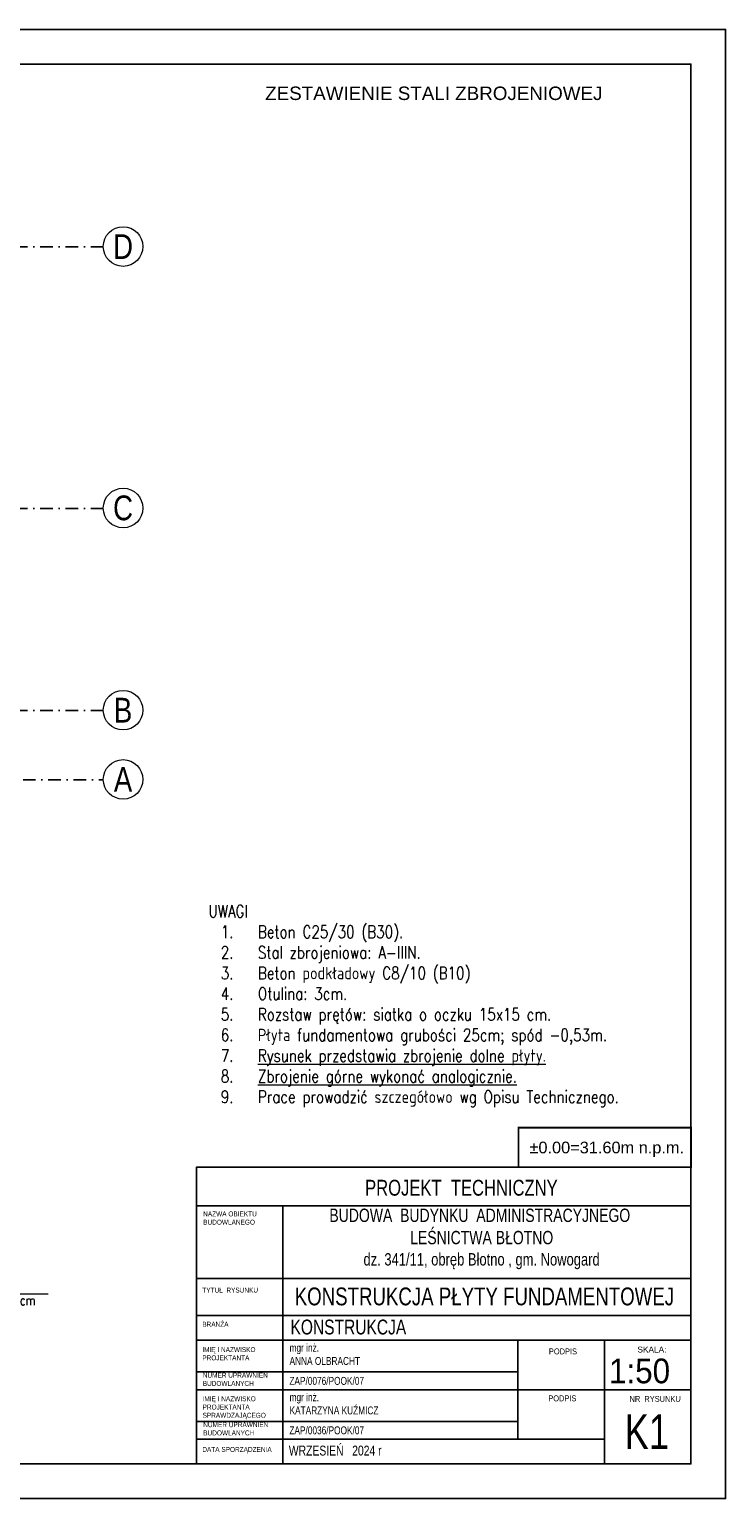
# Model space of a CAD drawing. Header units: inches. Extents: x 72095 to 82628, y -36879 to -32162.
# Tile 15 of 34: x 73491 to 74195, y -33647 to -32162. Entities that reach past the tile are written whole.
import ezdxf
from ezdxf.enums import TextEntityAlignment as Align

# ---------------------------------------------------------------- set-up
doc = ezdxf.new("R2010")
doc.units = ezdxf.units.IN
doc.header["$MEASUREMENT"] = 0
doc.linetypes.add('DASHDOT', pattern=[25.4, 12.7, -6.35, 0, -6.35])
doc.layers.add('_tabelka', color=4, linetype='Continuous')
doc.layers.add('Opisy', color=4, linetype='Continuous', lineweight=20)
doc.layers.add('Osie', color=6, linetype='DASHDOT', lineweight=15)
doc.styles.add('1-500', font='arial.ttf', dxfattribs={"width": 0.75, "height": 1.25})
doc.styles.add('1. Simplex', font='simplex.shx', dxfattribs={"width": 0.8})
doc.styles.add('Arial', font='arial.ttf')
doc.styles.add('Arial narrow', font='arial.ttf', dxfattribs={"width": 0.75})
doc.styles.add('STYL-1', font='arial.ttf', dxfattribs={"width": 0.75})

msp = doc.modelspace()

# ---------------------------------------------------------------- linework, layer by layer
at = {"layer": '_tabelka', "linetype": 'Continuous'}
for p, q in [((74159.664, -33311.98), (73659.664, -33311.98)), ((74159.664, -33351.043), (73659.664, -33351.043)), ((73747.164, -33351.043), (73747.164, -33611.98)), ((74159.664, -33424.48), (73659.664, -33424.48)), ((74159.664, -33424.48), (73659.664, -33424.48)), ((74159.664, -33461.98), (73659.664, -33461.98)), ((74159.664, -33486.98), (73659.664, -33486.98)), ((73984.664, -33586.98), (73984.664, -33486.98)), ((74072.164, -33611.98), (74072.164, -33486.98)), ((73984.664, -33518.98), (73659.664, -33518.98)), ((74072.164, -33536.98), (73659.664, -33536.98)), ((74072.164, -33536.98), (74159.664, -33536.98)), ((73984.664, -33568.98), (73659.664, -33568.98)), ((74072.164, -33586.98), (73659.664, -33586.98))]:
    msp.add_line(p, q, dxfattribs=at)
at = {"layer": '_tabelka', "linetype": 'Continuous', "ltscale": 10}
for points in [[(72094.664, -33646.98), (74194.664, -33646.98), (74194.664, -32161.98), (72094.664, -32161.98)], [(72194.664, -33611.98), (74159.664, -33611.98), (74159.664, -32196.98), (72194.664, -32196.98)]]:
    msp.add_lwpolyline(points, close=True, dxfattribs=at)
at = {"layer": '_tabelka', "color": 7, "const_width": 1.89}
msp.add_lwpolyline([(73985.252, -33311.98), (74159.664, -33311.98), (74159.664, -33271.967), (73985.252, -33271.967)], close=True, dxfattribs=at)
msp.add_lwpolyline([(73985.252, -33311.98), (74159.664, -33311.98), (74159.664, -33271.967), (73985.252, -33271.967)], close=True, dxfattribs=at)
at = {"layer": '_tabelka', "linetype": 'Continuous'}
msp.add_lwpolyline([(73659.664, -33611.98), (74159.664, -33611.98), (74159.664, -33311.98), (73659.664, -33311.98)], close=True, dxfattribs=at)
msp.add_lwpolyline([(73659.664, -33611.98), (74159.664, -33611.98), (74159.664, -33311.98), (73659.664, -33311.98)], close=True, dxfattribs=at)
msp.add_lwpolyline([(73659.664, -33611.98), (74159.664, -33611.98), (74159.664, -33311.98), (73659.664, -33311.98)], close=True, dxfattribs=at)
at = {"layer": 'Opisy', "color": 6}
msp.add_lwpolyline([(73380.944, -33410.815), (73392.111, -33440.074), (73509.996, -33440.074)], dxfattribs=at)
at = {"layer": 'Osie', "lineweight": -3}
for p, q in [((73565.574, -32381.788), (72388.04, -32381.788)), ((73565.574, -32646.088), (72388.04, -32646.088)), ((73565.574, -32850.388), (72388.04, -32850.388)), ((72388.04, -32920.388), (73565.574, -32920.388))]:
    msp.add_line(p, q, dxfattribs=at)
at = {"layer": 'Osie', "color": 4, "linetype": 'Continuous', "ltscale": 35}
for centre in [(73585.571, -32381.477), (73585.571, -32645.777), (73585.571, -32850.077), (73585.571, -32920.077)]:
    msp.add_circle(centre, 20, dxfattribs=at)

# ---------------------------------------------------------------- texts
at = {"layer": '_tabelka', "linetype": 'Continuous', "style": 'Arial narrow'}
msp.add_text('SKALA:', height=6, dxfattribs=at).set_placement((74105.525, -33493.315), align=Align.TOP_LEFT)
at = {"layer": '_tabelka', "linetype": 'Continuous', "style": 'Arial narrow', "width": 0.908571}
msp.add_text('1:50', height=25, dxfattribs=at).set_placement((74076.788, -33505.415), align=Align.TOP_LEFT)
at = {"layer": '_tabelka', "color": 7, "insert": (74074.528, -33293.872), "char_height": 11.81102, "width": 405.48931, "attachment_point": 5, "rotation": 360, "style": 'Arial'}
msp.add_mtext('±0.00=31.60m n.p.m.', dxfattribs=at)
at = {"layer": '_tabelka', "linetype": 'Continuous'}
for s, insert, char_height, width, attachment_point, style in [('PROJEKT  TECHNICZNY', (73927.57, -33324.768), 16, 627.98218, 2, 'Arial narrow'), ('NAZWA OBIEKTU\\PBUDOWLANEGO', (73666.589, -33356.718), 5, 277.17637, 1, 'Arial narrow'), ('\\H0.75x;BUDOWA  BUDYNKU  ADMINISTRACYJNEGO\\P LEŚNICTWA BŁOTNO\\P\\H0.9259x; dz. 341/11, obręb Błotno , gm. Nowogard', (73946.173, -33353.876), 18, 597.29156, 2, '1-500'), ('TYTUŁ  RYSUNKU', (73665.683, -33433.749), 5, 277.17637, 1, 'Arial narrow'), ('KONSTRUKCJA PŁYTY FUNDAMENTOWEJ', (73950.841, -33433.618), 18, 589.37616, 2, 'STYL-1'), ('BRANŻA', (73665.683, -33468.255), 5, 277.17637, 1, 'Arial narrow'), ('\\pxql;KONSTRUKCJA ', (74068.818, -33466.053), 15, 627.98218, 2, 'Arial narrow'), ('IMIĘ I NAZWISKO \\PPROJEKTANTA', (73665.683, -33493.863), 5, 277.17637, 1, 'Arial narrow'), ('mgr inż.\\PANNA OLBRACHT', (73753.877, -33490.502), 8, 277.17637, 1, 'Arial narrow'), ('PODPIS ', (74016.017, -33495.199), 6, 277.17637, 1, 'Arial narrow'), ('NUMER UPRAWNIEŃ \\PBUDOWLANYCH', (73666.128, -33519.726), 5, 277.17637, 1, 'Arial narrow'), ('IMIĘ I NAZWISKO \\PPROJEKTANTA\\PSPRAWDZAJĄCEGO', (73665.968, -33543.592), 5, 277.17637, 1, 'Arial narrow'), ('mgr inż.\\PKATARZYNA KUŹMICZ', (73753.877, -33540.502), 8, 277.17637, 1, 'Arial narrow'), ('PODPIS  ', (74015.448, -33542.653), 6, 277.17637, 1, 'Arial narrow'), ('NR  RYSUNKU', (74097.511, -33543.191), 6, 72.14614, 1, 'Arial narrow'), ('NUMER UPRAWNIEŃ \\PBUDOWLANYCH', (73666.649, -33569.743), 5, 277.17637, 1, 'Arial narrow'), ('K1', (74092.535, -33561.915), 35, 65.0967, 1, 'Arial narrow'), ('WRZESIEŃ   2024 r', (73753.168, -33593.408), 10, 277.17637, 1, 'Arial narrow'), ('DATA SPORZĄDZENIA', (73665.683, -33594.804), 5, 277.17637, 1, 'Arial narrow')]:
    msp.add_mtext(s, dxfattribs=dict(at, insert=insert, char_height=char_height, width=width, attachment_point=attachment_point, style=style))
at = {"layer": '_tabelka', "char_height": 8, "width": 277.17637, "attachment_point": 5, "style": 'Arial narrow'}
for s, insert in [('ZAP/0076/POOK/07', (73791.445, -33528.028)), ('ZAP/0036/POOK/07', (73791.445, -33578.028))]:
    msp.add_mtext(s, dxfattribs=dict(at, insert=insert))
at = {"layer": 'Opisy', "color": 7, "lineweight": 0, "insert": (73899.686, -32226.675), "char_height": 13.6, "width": 495.8254, "attachment_point": 5, "style": 'Arial'}
msp.add_mtext('ZESTAWIENIE STALI ZBROJENIOWEJ', dxfattribs=at)
at = {"layer": 'Opisy', "color": 7, "insert": (73671.873, -33251.244), "char_height": 12.5, "width": 817.19888, "attachment_point": 7, "style": '1. Simplex'}
msp.add_mtext('\\pxt4.6666;UWAGI\\P\\pi-3,l4,t4;1.^IBeton C25/30 (B30).\\P2.^IStal zbrojeniowa: A-IIIN.\\P{\\C0;3.^IBeton podkładowy C8/10 (B10) \\P4.^IOtulina: 3cm.\\P5.^IRozstaw prętów: siatka o oczku 15x15 cm.\\P}6.^I{\\C0;Płyta fundamentowa grubości 25cm; spód -0,53m.\\P}7.^I{\\L\\C0;Rysunek przedstawia zbrojenie dolne płyty.\\P}8.^I{\\L\\C0;Zbrojenie górne wykonać analogicznie.}{\\C0;\\P}9.^IPrace prowadzić szczegółowo wg Opisu Technicznego.', dxfattribs=at)
at = {"layer": 'Opisy', "insert": (73409.088, -33440.074), "char_height": 9.6, "width": 199.77336, "attachment_point": 4, "style": '1. Simplex'}
msp.add_mtext('NR    132#8,\\PA-IIIN, L=116cm', dxfattribs=at)
at = {"layer": 'Osie', "color": 7, "linetype": 'Continuous', "ltscale": 35, "char_height": 25, "width": 63.5564, "attachment_point": 5, "style": 'Arial'}
for s, insert in [('\\W0.8;D', (73585.571, -32381.477)), ('\\W0.8;C', (73585.571, -32645.777)), ('\\W0.8;B', (73585.571, -32850.077)), ('\\W0.8;A', (73585.571, -32920.077))]:
    msp.add_mtext(s, dxfattribs=dict(at, insert=insert))

doc.saveas('drawing.dxf')
